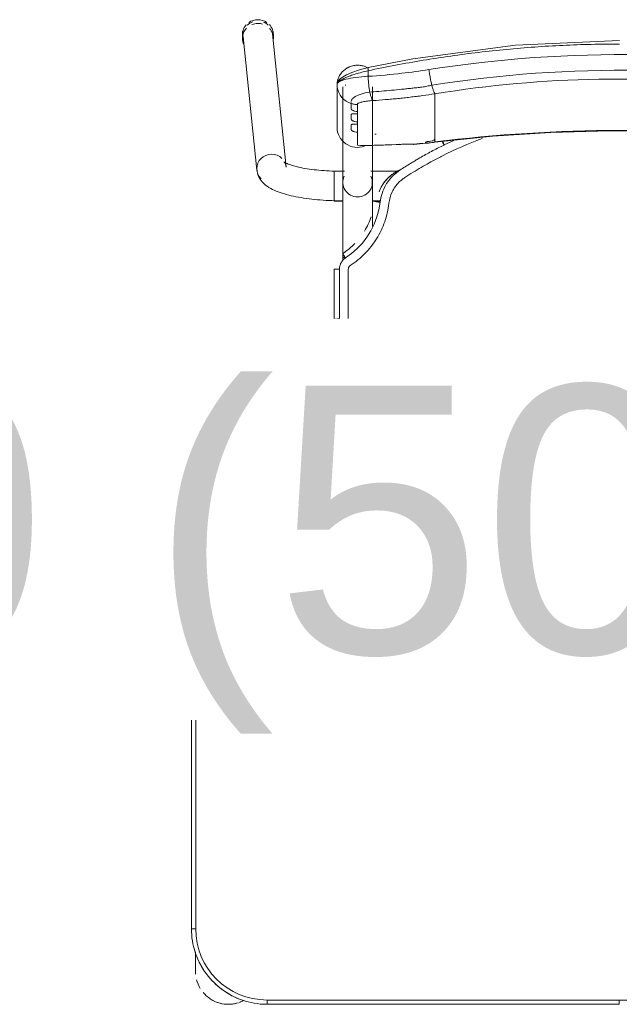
# Model space of a CAD drawing. Header units: metres. Extents: x 3 to 42.2, y -72.9 to -48.7.
# Tile 40 of 189: x 35.401 to 35.822, y -60.027 to -59.337. Entities that reach past the tile are written whole.
import ezdxf

# ---------------------------------------------------------------- set-up
doc = ezdxf.new("R2010")
doc.units = ezdxf.units.M
doc.layers.add('I-FURN', color=7, linetype='Continuous', lineweight=18)
doc.layers.add('M-HVAC-DUCT-IDEN', color=1, linetype='Continuous', lineweight=9, true_color=0xff0000)
doc.styles.add('Arial_1', font='arial.ttf', dxfattribs={"height": 0.1875})

# ---------------------------------------------------------------- blocks, each defined once
blk = doc.blocks.new('ConjuntoParaAlunoTamanho6 - CJA06_ConjuntoParaAlunoTamanho6-V54-1PAV')
at = {"layer": 'I-FURN', "color": 253, "true_color": 0xaaaaaa}
for p, q in [((-0.2643, 0.29456), (-0.2643, 0.29197)), ((-0.2638, 0.29312), (-0.25413, 0.19969)), ((-0.23354, 0.20182), (-0.24321, 0.29526)), ((-0.24254, 0.29197), (-0.24254, 0.29456)), ((-0.1979, 0.25969), (-0.1979, 0.22964)), ((-0.19734, 0.2558), (-0.19665, 0.25395)), ((-0.19385, 0.25812), (-0.19385, 0.19097)), ((-0.19207, 0.25896), (-0.19202, 0.25906)), ((-0.19202, 0.25906), (-0.19192, 0.25949)), ((-0.17315, 0.19097), (-0.17315, 0.25812)), ((-0.19665, 0.25395), (-0.1957, 0.25221)), ((-0.1957, 0.25221), (-0.19451, 0.25062)), ((-0.17493, 0.25435), (-0.17437, 0.25441)), ((-0.12923, 0.2438), (-0.12923, 0.25317)), ((-0.12923, 0.24214), (-0.12923, 0.2438)), ((-0.12923, 0.24214), (-0.12923, 0.23653)), ((-0.18366, 0.24073), (-0.18366, 0.23904)), ((-0.12923, 0.23653), (-0.12923, 0.23486)), ((-0.12923, 0.23486), (-0.12923, 0.22925)), ((-0.18366, 0.23345), (-0.18366, 0.23176)), ((-0.12923, 0.22925), (-0.12923, 0.22759)), ((-0.18366, 0.22617), (-0.18366, 0.21701)), ((-0.12923, 0.22759), (-0.12923, 0.22197)), ((-0.12923, 0.22197), (-0.12923, 0.22031)), ((-0.18366, 0.21701), (-0.1818, 0.21679)), ((-0.14414, 0.21757), (-0.12926, 0.21915)), ((-0.11598, 0.22048), (-0.1227, 0.21732)), ((-0.19271, 0.19894), (-0.2, 0.19894)), ((-0.2, 0.19844), (-0.2, 0.19411)), ((-0.2, 0.19393), (-0.2, 0.18575)), ((-0.19271, 0.19879), (-0.19385, 0.19879)), ((-0.19385, 0.19879), (-0.19385, 0.19845)), ((-0.19385, 0.19845), (-0.19385, 0.19764)), ((-0.19385, 0.19367), (-0.19385, 0.1916)), ((-0.15474, 0.19894), (-0.17429, 0.19894)), ((-0.15494, 0.19879), (-0.17429, 0.19879)), ((-0.19385, 0.18688), (-0.19385, 0.18582)), ((-0.2, 0.18573), (-0.2, 0.17922)), ((-0.19385, 0.18371), (-0.19385, 0.18582)), ((-0.19385, 0.17809), (-0.19385, 0.17951)), ((-0.2, 0.17916), (-0.2, 0.17794)), ((-0.2, 0.17794), (-0.19377, 0.17794)), ((-0.17323, 0.17794), (-0.1676, 0.17794)), ((-0.17268, 0.17809), (-0.16757, 0.17809)), ((-0.19385, 0.13857), (-0.19385, 0.13643)), ((-0.19983, 0.13021), (-0.19982, 0.0953)), ((-0.19982, 0.06488), (-0.19982, 0.0953)), ((-0.19982, 0.0953), (-0.19982, 0.09529)), ((-0.19623, 0.09556), (-0.19738, 0.09554)), ((0.247, 0.06497), (-0.247, 0.06497)), ((-0.247, 0.06497), (-0.247, 0.06197)), ((0.247, 0.06497), (-0.247, 0.06497)), ((-0.29713, 0.03797), (-0.29713, 0.02828)), ((-0.29713, 0.02878), (-0.29713, 0.03797)), ((-0.3, 0.01197), (-0.3, -0.33203)), ((-0.3, 0.01197), (-0.297, 0.01197)), ((-0.3, 0.01197), (-0.3, -0.33203)), ((-0.3, -0.33203), (-0.297, -0.33203)), ((-0.29713, -0.34835), (-0.29713, -0.35394)), ((-0.29713, -0.34868), (-0.29713, -0.36203)), ((-0.29713, -0.35705), (-0.29713, -0.36203)), ((-0.247, -0.38503), (-0.247, -0.38203)), ((-0.247, -0.38503), (-0.00005, -0.38503)), ((-0.247, -0.38503), (-0.00005, -0.38503)), ((-0.00005, -0.38203), (-0.00005, -0.38503))]:
    blk.add_line(p, q, dxfattribs=at)
at = {"layer": 'I-FURN', "color": 253, "true_color": 0xaaaaaa, "flags": 128}
for points in [[(0.0001, 0.2904), (-0.07267, 0.28721), (-0.14486, 0.2777), (-0.17603, 0.27161)], [(-0.17603, 0.27161), (-0.18218, 0.26997), (-0.18761, 0.26812), (-0.19131, 0.26652), (-0.19557, 0.2639), (-0.19708, 0.26226), (-0.19765, 0.26113), (-0.1979, 0.25971)], [(-0.17607, 0.26928), (-0.17607, 0.26831), (-0.17607, 0.26734), (-0.17607, 0.26637), (-0.17607, 0.2654)], [(-0.1979, 0.24468), (-0.1979, 0.2522), (-0.1979, 0.25971)], [(-0.1979, 0.25969), (-0.19776, 0.25773), (-0.19734, 0.2558)], [(-0.1979, 0.25969), (-0.1979, 0.25218), (-0.1979, 0.24467), (-0.1979, 0.23715), (-0.1979, 0.22964)], [(-0.19451, 0.25062), (-0.19311, 0.2492), (-0.19152, 0.24799)], [(-0.19152, 0.24799), (-0.18977, 0.24701), (-0.1879, 0.24628)], [(-0.1879, 0.24243), (-0.1879, 0.24339), (-0.1879, 0.24435), (-0.1879, 0.24532), (-0.1879, 0.24628)], [(-0.18366, 0.24561), (-0.18366, 0.24439), (-0.18366, 0.24317), (-0.18366, 0.24195), (-0.18366, 0.24073)], [(-0.1879, 0.23515), (-0.1879, 0.23603), (-0.1879, 0.23692), (-0.1879, 0.2378), (-0.1879, 0.23868)], [(-0.18366, 0.23904), (-0.18366, 0.23764), (-0.18366, 0.23624), (-0.18366, 0.23485), (-0.18366, 0.23345)], [(-0.1879, 0.22787), (-0.1879, 0.22876), (-0.1879, 0.22964), (-0.1879, 0.23052), (-0.1879, 0.23141)], [(-0.18366, 0.23176), (-0.18366, 0.23036), (-0.18366, 0.22897), (-0.18366, 0.22757), (-0.18366, 0.22617)], [(-0.12926, 0.21915), (-0.08865, 0.22342), (-0.0479, 0.2261), (-0.00707, 0.22717), (0.03376, 0.22666), (0.07455, 0.22454), (0.11521, 0.22083), (0.12946, 0.21915)], [(-0.18111, 0.21677), (-0.16533, 0.21701), (-0.15331, 0.21761)], [(-0.1359, 0.2187), (-0.1359, 0.21878), (-0.1359, 0.21886), (-0.1359, 0.21893), (-0.1359, 0.21901)], [(-0.12923, 0.22031), (-0.12923, 0.22007), (-0.12923, 0.21984), (-0.12923, 0.21961), (-0.12923, 0.21937)], [(-0.23354, 0.20182), (-0.23373, 0.20287), (-0.23403, 0.20376), (-0.23437, 0.20445), (-0.23469, 0.20492), (-0.23492, 0.20521), (-0.23505, 0.20534), (-0.23507, 0.20536)], [(-0.23507, 0.20536), (-0.23501, 0.20531), (-0.23482, 0.20518), (-0.23451, 0.20499), (-0.23408, 0.20476), (-0.23355, 0.20449), (-0.23291, 0.2042), (-0.23217, 0.20389), (-0.23133, 0.20358), (-0.23041, 0.20326), (-0.22941, 0.20294), (-0.22832, 0.20262), (-0.22717, 0.2023), (-0.22594, 0.20199), (-0.22464, 0.20169), (-0.22328, 0.2014), (-0.22186, 0.20112), (-0.22039, 0.20086), (-0.21886, 0.2006), (-0.21729, 0.20036), (-0.21567, 0.20014), (-0.214, 0.19993), (-0.2123, 0.19973), (-0.21057, 0.19956), (-0.2088, 0.1994), (-0.207, 0.19926), (-0.20518, 0.19913), (-0.20334, 0.19903), (-0.20148, 0.19894), (-0.19961, 0.19888), (-0.19772, 0.19883), (-0.19583, 0.1988), (-0.19394, 0.19879), (-0.19385, 0.19879)], [(-0.25413, 0.19969), (-0.25375, 0.19762), (-0.25311, 0.19572), (-0.25226, 0.19403), (-0.25129, 0.19256), (-0.25023, 0.19128), (-0.24913, 0.19017), (-0.24799, 0.18919), (-0.24683, 0.18832), (-0.24563, 0.18753), (-0.24441, 0.18681), (-0.24316, 0.18615), (-0.24188, 0.18553), (-0.24055, 0.18496), (-0.23919, 0.18441), (-0.23778, 0.1839), (-0.23633, 0.18341), (-0.23483, 0.18295), (-0.2333, 0.18251), (-0.23171, 0.1821), (-0.23008, 0.1817), (-0.22841, 0.18133), (-0.2267, 0.18098), (-0.22495, 0.18064), (-0.22315, 0.18033), (-0.22132, 0.18004), (-0.21946, 0.17976), (-0.21756, 0.17951), (-0.21562, 0.17928), (-0.21366, 0.17906), (-0.21168, 0.17887), (-0.20967, 0.1787), (-0.20763, 0.17855), (-0.20558, 0.17842), (-0.20352, 0.17831), (-0.20144, 0.17823), (-0.19935, 0.17816), (-0.19725, 0.17811), (-0.19515, 0.17809), (-0.19385, 0.17809)], [(-0.19385, 0.13857), (-0.19385, 0.14057), (-0.19385, 0.14257), (-0.19385, 0.14457), (-0.19385, 0.14656), (-0.19385, 0.14855), (-0.19385, 0.15053), (-0.19385, 0.15249), (-0.19385, 0.15444), (-0.19385, 0.15637), (-0.19385, 0.15827), (-0.19385, 0.16015), (-0.19385, 0.162), (-0.19385, 0.16382), (-0.19385, 0.1656), (-0.19385, 0.16735), (-0.19385, 0.16905), (-0.19385, 0.17071), (-0.19385, 0.17233), (-0.19385, 0.1739), (-0.19385, 0.17541), (-0.19385, 0.17687), (-0.19385, 0.17828), (-0.19385, 0.17963), (-0.19385, 0.18092), (-0.19385, 0.18215), (-0.19385, 0.18331), (-0.19385, 0.18441), (-0.19385, 0.18544), (-0.19385, 0.1864), (-0.19385, 0.18729), (-0.19385, 0.1881), (-0.19385, 0.18885), (-0.19385, 0.18951), (-0.19385, 0.19011), (-0.19385, 0.19062), (-0.19385, 0.19097)], [(-0.17315, 0.19097), (-0.17315, 0.19051), (-0.17315, 0.18998), (-0.17315, 0.18937), (-0.17315, 0.18869), (-0.17315, 0.18793), (-0.17315, 0.1871), (-0.17315, 0.18619), (-0.17315, 0.18522), (-0.17315, 0.18417), (-0.17315, 0.18306), (-0.17315, 0.18188), (-0.17315, 0.18064), (-0.17315, 0.17934), (-0.17315, 0.17798), (-0.17315, 0.17656), (-0.17315, 0.17508), (-0.17315, 0.17355), (-0.17315, 0.17198), (-0.17315, 0.17035), (-0.17315, 0.16868), (-0.17315, 0.16696), (-0.17315, 0.16521), (-0.17315, 0.16342), (-0.17315, 0.16159), (-0.17315, 0.16022)], [(-0.16841, 0.18438), (-0.16841, 0.18437), (-0.16841, 0.18435), (-0.16841, 0.18434), (-0.16841, 0.18432)], [(-0.16774, 0.17706), (-0.16861, 0.17188), (-0.16997, 0.16679), (-0.17181, 0.16185), (-0.17415, 0.15713), (-0.17693, 0.15265), (-0.18013, 0.14846), (-0.18374, 0.14461), (-0.18771, 0.14113), (-0.19199, 0.13805)], [(-0.19623, 0.13025), (-0.19623, 0.12331), (-0.19623, 0.11637), (-0.19623, 0.10942), (-0.19623, 0.10249), (-0.19623, 0.09556)], [(-0.19738, 0.09554), (-0.19841, 0.0955), (-0.1992, 0.09544), (-0.19969, 0.09537), (-0.19982, 0.0953)], [(-0.247, 0.06497), (-0.24912, 0.06492), (-0.25124, 0.0648), (-0.25334, 0.06459), (-0.25544, 0.06429), (-0.25753, 0.06391), (-0.2596, 0.06345), (-0.26165, 0.0629), (-0.26367, 0.06228), (-0.26567, 0.06157), (-0.26764, 0.06078), (-0.26957, 0.05992), (-0.27147, 0.05898), (-0.27333, 0.05796), (-0.27515, 0.05687), (-0.27693, 0.05571), (-0.27865, 0.05448), (-0.28033, 0.05318), (-0.28195, 0.05181), (-0.28351, 0.05038), (-0.28502, 0.04889), (-0.28647, 0.04734), (-0.28785, 0.04574), (-0.28917, 0.04407), (-0.29042, 0.04236), (-0.2916, 0.0406), (-0.29271, 0.0388), (-0.29374, 0.03695), (-0.29471, 0.03506), (-0.29559, 0.03313), (-0.2964, 0.03117), (-0.29713, 0.02918), (-0.29777, 0.02716), (-0.29834, 0.02512), (-0.29883, 0.02306), (-0.29923, 0.02097), (-0.29955, 0.01888), (-0.29978, 0.01677), (-0.29993, 0.01466), (-0.3, 0.01254), (-0.3, 0.01197)], [(0.247, 0.06197), (0.1235, 0.06197), (0, 0.06197), (-0.1235, 0.06197), (-0.247, 0.06197)], [(-0.247, 0.06197), (-0.1235, 0.06197), (0, 0.06197), (0.1235, 0.06197), (0.247, 0.06197)], [(-0.29713, 0.03797), (-0.29713, 0.03796), (-0.29713, 0.03792), (-0.29713, 0.03785), (-0.29713, 0.03775), (-0.29713, 0.03763), (-0.29713, 0.03748), (-0.29713, 0.03731), (-0.29713, 0.03711), (-0.29713, 0.03688), (-0.29713, 0.03663), (-0.29713, 0.03635), (-0.29713, 0.03605), (-0.29713, 0.03572), (-0.29713, 0.03537), (-0.29713, 0.035), (-0.29713, 0.03461), (-0.29713, 0.03419), (-0.29713, 0.03375), (-0.29713, 0.03329), (-0.29713, 0.03282), (-0.29713, 0.03232), (-0.29713, 0.0318), (-0.29713, 0.03127), (-0.29713, 0.03072), (-0.29713, 0.03016), (-0.29713, 0.02958), (-0.29713, 0.02898)], [(-0.297, 0.01197), (-0.297, -0.07403), (-0.297, -0.16003), (-0.297, -0.24603), (-0.297, -0.33203)], [(-0.297, -0.33203), (-0.297, -0.24603), (-0.297, -0.16003), (-0.297, -0.07403), (-0.297, 0.01197)], [(-0.3, -0.33203), (-0.29996, -0.33415), (-0.29983, -0.33627), (-0.29962, -0.33838), (-0.29932, -0.34048), (-0.29894, -0.34256), (-0.29848, -0.34463), (-0.29794, -0.34668), (-0.29731, -0.34871), (-0.2966, -0.3507), (-0.29582, -0.35267), (-0.29495, -0.35461), (-0.29401, -0.35651), (-0.29299, -0.35837), (-0.2919, -0.36019), (-0.29074, -0.36196), (-0.28951, -0.36368), (-0.28821, -0.36536), (-0.28685, -0.36698), (-0.28542, -0.36855), (-0.28393, -0.37005), (-0.28238, -0.3715), (-0.28077, -0.37288), (-0.27911, -0.3742), (-0.2774, -0.37545), (-0.27564, -0.37663), (-0.27383, -0.37774), (-0.27198, -0.37878), (-0.27009, -0.37974), (-0.26816, -0.38062), (-0.2662, -0.38143), (-0.26421, -0.38216), (-0.2622, -0.38281), (-0.26015, -0.38338), (-0.25809, -0.38386), (-0.25601, -0.38426), (-0.25391, -0.38458), (-0.25181, -0.38482), (-0.24969, -0.38497), (-0.24757, -0.38503), (-0.247, -0.38503)], [(-0.29713, -0.34907), (-0.29713, -0.34973), (-0.29713, -0.35038), (-0.29713, -0.35102), (-0.29713, -0.35165), (-0.29713, -0.35227), (-0.29713, -0.35288), (-0.29713, -0.35348), (-0.29713, -0.35406), (-0.29713, -0.35463), (-0.29713, -0.35518), (-0.29713, -0.35572), (-0.29713, -0.35624), (-0.29713, -0.35674), (-0.29713, -0.35722), (-0.29713, -0.35769), (-0.29713, -0.35813), (-0.29713, -0.35855), (-0.29713, -0.35895), (-0.29713, -0.35933), (-0.29713, -0.35969), (-0.29713, -0.36002), (-0.29713, -0.36033), (-0.29713, -0.36061), (-0.29713, -0.36087), (-0.29713, -0.36111), (-0.29713, -0.36131), (-0.29713, -0.3615), (-0.29713, -0.36165), (-0.29713, -0.36178), (-0.29713, -0.36188), (-0.29713, -0.36196), (-0.29713, -0.36201), (-0.29713, -0.36203)], [(-0.247, -0.38203), (-0.1235, -0.38203), (0, -0.38203), (0.1235, -0.38203), (0.247, -0.38203)], [(-0.00005, -0.38203), (-0.06179, -0.38203), (-0.12353, -0.38203), (-0.18526, -0.38203), (-0.247, -0.38203)]]:
    blk.add_lwpolyline(points, dxfattribs=at)
at = {"layer": 'I-FURN', "color": 253, "true_color": 0xaaaaaa}
for centre, radius, start, end in [((-0.247, 0.01197), 0.05, 90, 180), ((-0.247, 0.01197), 0.05, 90, 180), ((-0.27413, 0.03797), 0.023, 109.92744, 140.02309), ((-0.27413, 0.03797), 0.023, 76.78758, 108), ((-0.27413, 0.03797), 0.023, 76.40434, 104.46692), ((-0.247, 0.01197), 0.053, 112.5, 122.69993), ((-0.27413, 0.03797), 0.023, 149.97621, 164.34498), ((-0.247, 0.01197), 0.053, 127.1607, 143.14964), ((-0.27413, 0.03797), 0.023, 176.5669, 180), ((-0.247, 0.01197), 0.053, 147.99082, 157.5), ((-0.247, -0.33203), 0.05, 180, 270), ((-0.247, -0.33203), 0.05, 180, 270), ((-0.247, -0.33203), 0.053, 202.5, 212.69993), ((-0.27413, -0.36203), 0.023, 180, 184.41224), ((-0.247, -0.33203), 0.053, 217.1607, 233.14964), ((-0.27413, -0.36203), 0.023, 194.46313, 211.29748), ((-0.27413, -0.36203), 0.023, 220.15845, 250.98921), ((-0.247, -0.33203), 0.053, 237.30007, 247.5), ((-0.27413, -0.36203), 0.023, 241.29896, 288), ((-0.27413, -0.36203), 0.023, 255.53308, 284.46692), ((-0.27413, -0.36203), 0.023, 289.64716, 297.85925)]:
    blk.add_arc(centre, radius, start, end, dxfattribs=at)
for centre, major_axis, ratio, start_param, end_param in [((-0.25342, 0.29456), (0.01088, 0), 0.965926, 1.570796, 2.185058), ((-0.25342, 0.29456), (0.01088, 0), 0.965926, 0.959427, 1.570796), ((-0.25342, 0.29197), (0.01088, 0), 0.965926, 2.404268, 3.526261), ((-0.25342, 0.29456), (0.01088, 0), 0.965926, 2.438822, 3.243525), ((-0.25351, 0.29419), (0.01029, 0.00107), 0.967158, 1.815725, 2.256389), ((-0.25342, 0.29197), (0.01088, 0), 0.965926, 1.570796, 1.965237), ((-0.25342, 0.29197), (0.01088, 0), 0.965926, 1.257624, 1.559899), ((-0.25351, 0.29419), (0.01029, 0.00107), 0.967158, 0.685592, 1.060105), ((-0.25342, 0.29456), (0.01088, 0), 0.965926, 6.170166, 7.020457), ((-0.25342, 0.29197), (0.01088, 0), 0.965926, 6.182855, 7.015454), ((-0.25351, 0.29419), (0.01029, 0.00107), 0.967158, 6.18338, 6.464028), ((-0.25351, 0.29419), (0.01029, 0.00107), 0.967158, 2.780211, 3.141593), ((-0.1835, 0.22964), (-0.0144, 0), 0.978148, 0, 1.909658), ((0.0001, -0.77159), (1.0211, 0), 0.978148, 1.443771, 1.697822), ((0.0001, -0.77117), (1.0209, 0), 0.978148, 1.443771, 1.697822), ((-0.17927, 0.60128), (0.385, 0), 0.978148, 4.732926, 4.735013), ((-0.1305, 0.22908), (-0.00124, 0.00992), 0.026339, 2.463316, 2.789234), ((-0.17927, 0.60336), (0.395, 0), 0.978148, 4.701279, 4.780293), ((-0.14501, 0.22754), (-0.00087, 0.00996), 0.018501, 2.957526, 3.350225), ((-0.17927, 0.60263), (0.395, 0), 0.978148, 4.801491, 4.822541), ((-0.17927, 0.60356), (0.395, 0), 0.978148, 4.828782, 4.839414), ((-0.17927, 0.60221), (0.3948, 0), 0.978148, 4.828842, 4.839414), ((-0.24383, 0.20075), (0.01029, 0.00107), 0.967158, 1.470991, 3.041787), ((-0.24383, 0.20075), (0.01029, 0.00107), 0.967158, 0.685592, 1.470991), ((-0.24383, 0.20075), (0.01029, 0.00107), 0.967158, 3.041787, 3.827185), ((-0.1835, 0.19097), (0.01035, 0), 0.978148, 2.686587, 4.712389), ((-0.1835, 0.19097), (0.01035, 0), 0.978148, 4.712389, 6.738191), ((-0.1835, 0.13857), (0.01035, 0), 0.069756, 2.648425, 3.665191)]:
    blk.add_ellipse(centre, major_axis=major_axis, ratio=ratio, start_param=start_param, end_param=end_param, dxfattribs=at)
for points in [[(-0.07901, 0.28427), (-0.08557, 0.28365), (-0.09211, 0.28295), (-0.09864, 0.28217)], [(-0.05929, 0.28591), (-0.06588, 0.28544), (-0.07245, 0.28489), (-0.07901, 0.28427)], [(-0.03953, 0.28708), (-0.04612, 0.28677), (-0.05271, 0.28638), (-0.05929, 0.28591)], [(-0.01972, 0.28779), (-0.02633, 0.28763), (-0.03293, 0.2874), (-0.03953, 0.28708)], [(0.0001, 0.28802), (-0.00651, 0.28802), (-0.01312, 0.28795), (-0.01972, 0.28779)], [(-0.13762, 0.27661), (-0.14407, 0.27553), (-0.15051, 0.27438), (-0.15692, 0.27316)], [(-0.11819, 0.27961), (-0.12468, 0.27869), (-0.13116, 0.27768), (-0.13762, 0.27661)], [(-0.09864, 0.28217), (-0.10517, 0.28139), (-0.11169, 0.28054), (-0.11819, 0.27961)], [(-0.15692, 0.27316), (-0.16332, 0.27194), (-0.16971, 0.27065), (-0.17607, 0.26928)], [(-0.13346, 0.2701), (-0.13339, 0.26956), (-0.13324, 0.26848), (-0.133, 0.26684), (-0.13272, 0.2652), (-0.13242, 0.26359), (-0.13211, 0.26203), (-0.13178, 0.26053), (-0.13155, 0.25959), (-0.13144, 0.25914)], [(-0.17607, 0.2654), (-0.17914, 0.26523), (-0.18504, 0.2647), (-0.19219, 0.26337), (-0.19682, 0.26165), (-0.1979, 0.26035), (-0.1979, 0.25969)], [(-0.17609, 0.26577), (-0.1767, 0.26561), (-0.17731, 0.26545), (-0.17791, 0.26528)], [(-0.17607, 0.2654), (-0.17606, 0.26498), (-0.17604, 0.26413), (-0.17598, 0.26285), (-0.1759, 0.26156), (-0.17579, 0.26028), (-0.17566, 0.25902), (-0.17551, 0.25778), (-0.17533, 0.25659), (-0.17514, 0.25544), (-0.175, 0.25471), (-0.17493, 0.25435)], [(-0.12923, 0.25317), (-0.12932, 0.25327), (-0.1295, 0.25353), (-0.1298, 0.25409), (-0.13011, 0.25481), (-0.13044, 0.25568), (-0.13077, 0.2567), (-0.1311, 0.25786), (-0.13133, 0.2587), (-0.13144, 0.25914)], [(-0.17493, 0.25435), (-0.17484, 0.25392), (-0.17465, 0.25308), (-0.17435, 0.25195), (-0.17403, 0.25093), (-0.17369, 0.25006), (-0.17335, 0.24934), (-0.173, 0.24877), (-0.17277, 0.2485), (-0.17265, 0.2484)], [(-0.16398, 0.24902), (-0.16687, 0.24878), (-0.16977, 0.24858), (-0.17265, 0.2484)], [(-0.15964, 0.24939), (-0.16109, 0.24926), (-0.16254, 0.24913), (-0.16398, 0.24902)], [(-0.1553, 0.2498), (-0.15675, 0.24966), (-0.15819, 0.24952), (-0.15964, 0.24939)], [(-0.15095, 0.25026), (-0.1524, 0.2501), (-0.15385, 0.24995), (-0.1553, 0.2498)], [(-0.14661, 0.25076), (-0.14806, 0.25058), (-0.14951, 0.25042), (-0.15095, 0.25026)], [(-0.14226, 0.2513), (-0.14371, 0.25111), (-0.14516, 0.25093), (-0.14661, 0.25076)], [(-0.1879, 0.24628), (-0.18756, 0.24617), (-0.18687, 0.24599), (-0.18581, 0.24578), (-0.18474, 0.24565), (-0.18402, 0.24561), (-0.18366, 0.24561)], [(-0.09625, 0.22184), (-0.10584, 0.21825), (-0.1152, 0.21414), (-0.12434, 0.2095)], [(-0.15397, 0.21772), (-0.15349, 0.21752), (-0.153, 0.21758), (-0.15247, 0.21788)], [(-0.15247, 0.21788), (-0.15113, 0.21782), (-0.1484, 0.21775), (-0.14556, 0.21776), (-0.14412, 0.21779)], [(-0.12436, 0.21651), (-0.12717, 0.21512), (-0.13276, 0.21224), (-0.13826, 0.20916), (-0.14098, 0.20758)], [(-0.1359, 0.21901), (-0.1359, 0.21905), (-0.13586, 0.21912), (-0.13573, 0.21923), (-0.13549, 0.21935), (-0.13518, 0.21946), (-0.13479, 0.21957), (-0.13436, 0.21967), (-0.1339, 0.21974), (-0.13357, 0.21979), (-0.1334, 0.21981)], [(-0.13585, 0.2186), (-0.13587, 0.21862), (-0.13589, 0.21865), (-0.1359, 0.21868), (-0.1359, 0.2187)], [(-0.1227, 0.21732), (-0.12297, 0.21719), (-0.12353, 0.21692), (-0.12408, 0.21665), (-0.12436, 0.21651)], [(-0.12335, 0.21813), (-0.12356, 0.21856), (-0.12377, 0.21898), (-0.12395, 0.21936)], [(-0.12289, 0.21723), (-0.12304, 0.21753), (-0.12319, 0.21783), (-0.12334, 0.21813)], [(-0.12798, 0.20762), (-0.13157, 0.20574), (-0.13889, 0.20168), (-0.14651, 0.19698), (-0.1504, 0.19445)], [(-0.14098, 0.20758), (-0.14188, 0.20704), (-0.14368, 0.20597), (-0.14546, 0.20487), (-0.14635, 0.20432)], [(-0.12434, 0.2095), (-0.12494, 0.2092), (-0.12615, 0.20858), (-0.12737, 0.20794), (-0.12798, 0.20762)], [(-0.14638, 0.20431), (-0.14762, 0.20355), (-0.1501, 0.202), (-0.15256, 0.20043), (-0.15378, 0.19963)], [(-0.16501, 0.19076), (-0.16447, 0.19151), (-0.16331, 0.19295), (-0.16135, 0.19493), (-0.15919, 0.19669), (-0.15764, 0.19771), (-0.15683, 0.19818)], [(-0.15378, 0.19963), (-0.1555, 0.19851), (-0.15869, 0.19594), (-0.16134, 0.1928), (-0.1625, 0.1911)], [(-0.1568, 0.1982), (-0.15576, 0.1988), (-0.15475, 0.1993), (-0.15376, 0.19971)], [(-0.1504, 0.19445), (-0.15113, 0.19396), (-0.15256, 0.19293), (-0.15386, 0.19174), (-0.15448, 0.19112)], [(-0.16371, 0.18924), (-0.16479, 0.18738), (-0.16656, 0.18343), (-0.1675, 0.1792), (-0.16774, 0.17706)], [(-0.1625, 0.1911), (-0.16271, 0.1908), (-0.16313, 0.19018), (-0.16352, 0.18955), (-0.16371, 0.18924)], [(-0.15448, 0.19112), (-0.15645, 0.18912), (-0.15969, 0.18452), (-0.16124, 0.17915), (-0.16156, 0.17636)], [(-0.16774, 0.17706), (-0.16823, 0.17712), (-0.16921, 0.17725), (-0.17046, 0.17746), (-0.17128, 0.17766), (-0.17147, 0.17776), (-0.17146, 0.1778)], [(-0.17391, 0.16699), (-0.17512, 0.16348), (-0.17671, 0.16011), (-0.17864, 0.15696)], [(-0.1854, 0.14823), (-0.18797, 0.14558), (-0.19084, 0.14321), (-0.19391, 0.14119)], [(-0.19199, 0.13805), (-0.19265, 0.13762), (-0.19383, 0.13663), (-0.19519, 0.13473), (-0.19604, 0.13255), (-0.19622, 0.13104), (-0.19623, 0.13025)], [(-0.19391, 0.14119), (-0.19393, 0.14119), (-0.19385, 0.14103), (-0.19344, 0.14033), (-0.19278, 0.13928), (-0.19225, 0.13846), (-0.19199, 0.13805)], [(-0.18863, 0.13277), (-0.18884, 0.13263), (-0.18922, 0.13231), (-0.18966, 0.1317), (-0.18994, 0.13099), (-0.19, 0.1305), (-0.19, 0.13025)], [(-0.19623, 0.13025), (-0.19672, 0.13025), (-0.1977, 0.13025), (-0.19891, 0.13024), (-0.19969, 0.13022), (-0.19984, 0.13021), (-0.19982, 0.1302)], [(-0.19982, 0.12147), (-0.19982, 0.12438), (-0.19982, 0.12729), (-0.19982, 0.1302)], [(-0.19982, 0.1302), (-0.19982, 0.12438), (-0.19982, 0.11273), (-0.19982, 0.1011), (-0.19982, 0.09529)], [(-0.19982, 0.09528), (-0.19982, 0.10083), (-0.19982, 0.10638), (-0.19982, 0.11194)], [(-0.19982, 0.09529), (-0.19982, 0.08515), (-0.19982, 0.07502), (-0.19982, 0.06488)], [(-0.19982, 0.06488), (-0.19982, 0.06837), (-0.19982, 0.07185), (-0.19982, 0.07534)]]:
    blk.add_open_spline(points, degree=3, dxfattribs=at)
for points, knots in [([(-0.13346, 0.2701), (-0.0847, 0.2778), (0.00519, 0.28415), (0.09466, 0.27626), (0.13366, 0.2701)], [-1, -1, -1, -1, -0.444444, 0, 0, 0, 0]), ([(-0.1979, 0.25971), (-0.1979, 0.26019), (-0.19783, 0.26127), (-0.19747, 0.26287), (-0.19695, 0.2643), (-0.19642, 0.26543), (-0.19585, 0.26637), (-0.19534, 0.26711), (-0.19492, 0.26766), (-0.19447, 0.26819), (-0.19382, 0.2689), (-0.19291, 0.26975), (-0.1919, 0.27053), (-0.19105, 0.27107), (-0.1904, 0.27144), (-0.18973, 0.27177), (-0.18883, 0.27217), (-0.18719, 0.27275), (-0.18474, 0.2732), (-0.18174, 0.27315), (-0.17906, 0.27255), (-0.17745, 0.27187), (-0.17679, 0.27153)], [0, 0, 0, 0, 0.0625, 0.125, 0.15625, 0.1875, 0.21875, 0.234375, 0.25, 0.265625, 0.28125, 0.3125, 0.34375, 0.359375, 0.375, 0.390625, 0.40625, 0.4375, 0.5, 0.5625, 0.625, 0.6721865, 0.6721865, 0.6721865, 0.6721865]), ([(-0.1979, 0.25971), (-0.1979, 0.26034), (-0.19688, 0.26187), (-0.19282, 0.26411), (-0.18865, 0.26578), (-0.18491, 0.26704), (-0.18064, 0.26823), (-0.1776, 0.26895), (-0.17607, 0.26928)], [0, 0, 0, 0, 0.25, 0.5, 0.625, 0.75, 0.875, 1, 1, 1, 1]), ([(-0.1761, 0.27156), (-0.17616, 0.27149), (-0.17627, 0.27106), (-0.17619, 0.27003), (-0.17607, 0.26928)], [0.625, 0.625, 0.625, 0.625, 0.75, 1, 1, 1, 1]), ([(-0.17607, 0.2654), (-0.1682, 0.2659), (-0.154, 0.26716), (-0.13977, 0.2691), (-0.13346, 0.2701)], [-1, -1, -1, -1, -0.444444, 0, 0, 0, 0]), ([(-0.13144, 0.25914), (-0.08343, 0.26683), (0.00512, 0.27318), (0.09323, 0.26529), (0.13164, 0.25914)], [-1, -1, -1, -1, -0.444444, 0, 0, 0, 0]), ([(-0.19421, 0.2626), (-0.1945, 0.26266), (-0.19502, 0.2627), (-0.19554, 0.2626), (-0.19576, 0.26254)], [0.5473049, 0.5473049, 0.5473049, 0.5473049, 0.625, 0.6812684, 0.6812684, 0.6812684, 0.6812684]), ([(0.12943, 0.25317), (0.08224, 0.26075), (-0.00484, 0.26702), (-0.09148, 0.25924), (-0.12923, 0.25317)], [-1, -1, -1, -1, -0.444444, 0, 0, 0, 0]), ([(-0.1965, 0.2622), (-0.19671, 0.26207), (-0.1971, 0.26176), (-0.19769, 0.26096), (-0.1979, 0.26021), (-0.1979, 0.25971)], [0.75, 0.75, 0.75, 0.75, 0.8125, 0.875, 1, 1, 1, 1]), ([(-0.17381, 0.25447), (-0.17147, 0.25462), (-0.16677, 0.25497), (-0.1597, 0.25557), (-0.1538, 0.25614), (-0.14908, 0.25663), (-0.14554, 0.25703), (-0.14198, 0.25739), (-0.13843, 0.25782), (-0.13492, 0.25842), (-0.13259, 0.25889), (-0.13144, 0.25914)], [0, 0, 0, 0, 0.166667, 0.333333, 0.5, 0.583333, 0.666667, 0.75, 0.833333, 0.916667, 1, 1, 1, 1]), ([(-0.1879, 0.24778), (-0.18791, 0.24829), (-0.1875, 0.24933), (-0.18588, 0.25077), (-0.184, 0.25182), (-0.1824, 0.2525), (-0.17978, 0.25344), (-0.17715, 0.25404), (-0.17493, 0.25435)], [0, 0, 0, 0, 0.2, 0.4, 0.55, 0.625, 0.7, 1, 1, 1, 1]), ([(-0.12923, 0.25317), (-0.13213, 0.25271), (-0.13647, 0.25207), (-0.14082, 0.25148), (-0.14226, 0.2513)], [-1, -1, -1, -1, -0.8, -0.7, -0.7, -0.7, -0.7]), ([(-0.1879, 0.24628), (-0.1879, 0.24644), (-0.1879, 0.2467), (-0.1879, 0.247), (-0.1879, 0.2471)], [0, 0, 0, 0, 0.4, 0.6, 0.6, 0.6, 0.6]), ([(-0.18366, 0.24073), (-0.18428, 0.24075), (-0.18512, 0.24088), (-0.18609, 0.24117), (-0.18671, 0.24142), (-0.18723, 0.2417), (-0.18762, 0.24198), (-0.18784, 0.24222), (-0.1879, 0.24236), (-0.1879, 0.24243)], [0, 0, 0, 0, 0.25, 0.375, 0.5, 0.625, 0.75, 0.875, 1, 1, 1, 1]), ([(-0.17265, 0.2484), (-0.17333, 0.24836), (-0.17532, 0.24821), (-0.17777, 0.24791), (-0.17985, 0.24753), (-0.18163, 0.2471), (-0.18322, 0.24646), (-0.18366, 0.2459), (-0.18366, 0.24561)], [-1, -1, -1, -1, -0.888889, -0.666667, -0.555556, -0.444444, -0.222222, 0, 0, 0, 0]), ([(-0.1879, 0.23868), (-0.1879, 0.23875), (-0.18784, 0.23885), (-0.18762, 0.23896), (-0.18723, 0.23902), (-0.18671, 0.23904), (-0.18609, 0.23904), (-0.18512, 0.23903), (-0.18428, 0.23902), (-0.18366, 0.23904)], [0, 0, 0, 0, 0.125, 0.25, 0.375, 0.5, 0.625, 0.75, 1, 1, 1, 1]), ([(-0.18366, 0.23345), (-0.18428, 0.23348), (-0.18512, 0.2336), (-0.18609, 0.23389), (-0.18671, 0.23414), (-0.18723, 0.23442), (-0.18762, 0.2347), (-0.18784, 0.23494), (-0.1879, 0.23508), (-0.1879, 0.23515)], [0, 0, 0, 0, 0.25, 0.375, 0.5, 0.625, 0.75, 0.875, 1, 1, 1, 1]), ([(-0.1879, 0.23141), (-0.1879, 0.23147), (-0.18784, 0.23158), (-0.18762, 0.23168), (-0.18723, 0.23174), (-0.18671, 0.23176), (-0.18609, 0.23176), (-0.18512, 0.23175), (-0.18428, 0.23175), (-0.18366, 0.23176)], [0, 0, 0, 0, 0.125, 0.25, 0.375, 0.5, 0.625, 0.75, 1, 1, 1, 1]), ([(-0.18366, 0.22617), (-0.18428, 0.2262), (-0.18512, 0.22633), (-0.18609, 0.22661), (-0.18671, 0.22687), (-0.18723, 0.22714), (-0.18762, 0.22742), (-0.18784, 0.22767), (-0.1879, 0.22781), (-0.1879, 0.22787)], [0, 0, 0, 0, 0.25, 0.375, 0.5, 0.625, 0.75, 0.875, 1, 1, 1, 1]), ([(-0.1334, 0.21866), (-0.1337, 0.21862), (-0.13425, 0.21856), (-0.13488, 0.2185), (-0.13529, 0.21849), (-0.13555, 0.2185), (-0.13573, 0.21853), (-0.13582, 0.21857), (-0.13585, 0.2186)], [0, 0, 0, 0, 0.25, 0.5, 0.625, 0.75, 0.875, 1, 1, 1, 1]), ([(-0.12388, 0.21967), (-0.12372, 0.21936), (-0.12333, 0.2186), (-0.12291, 0.21776), (-0.1227, 0.21732)], [0.5302375, 0.5302375, 0.5302375, 0.5302375, 0.75, 1, 1, 1, 1]), ([(-0.15863, 0.1971), (-0.16081, 0.19558), (-0.16383, 0.19273), (-0.16686, 0.18807), (-0.16796, 0.18563), (-0.16841, 0.18438)], [0, 0, 0, 0, 0.5, 0.75, 1, 1, 1, 1]), ([(-0.1535, 0.1999), (-0.15406, 0.19967), (-0.15585, 0.19886), (-0.15753, 0.19787), (-0.15863, 0.1971)], [0.6367527, 0.6367527, 0.6367527, 0.6367527, 0.75, 1, 1, 1, 1]), ([(-0.16841, 0.18432), (-0.16799, 0.18547), (-0.16725, 0.18714), (-0.16604, 0.18925), (-0.16537, 0.19026), (-0.16501, 0.19076)], [0, 0, 0, 0, 0.5, 0.75, 1, 1, 1, 1]), ([(-0.16156, 0.17636), (-0.16208, 0.17191), (-0.16353, 0.16549), (-0.16692, 0.15729), (-0.1701, 0.15145), (-0.17391, 0.14602), (-0.17976, 0.13936), (-0.18487, 0.13521), (-0.18863, 0.13277)], [0, 0, 0, 0, 0.25, 0.375, 0.5, 0.625, 0.75, 1, 1, 1, 1]), ([(-0.19, 0.13025), (-0.19, 0.12863), (-0.19, 0.12547), (-0.19, 0.12092), (-0.19, 0.1173), (-0.19, 0.1145), (-0.19, 0.11243), (-0.19, 0.11052), (-0.19, 0.10828), (-0.19, 0.10624), (-0.19, 0.10408), (-0.19, 0.10228), (-0.19, 0.10023), (-0.19, 0.09774), (-0.19, 0.09515), (-0.19, 0.09189), (-0.19, 0.08842), (-0.19, 0.08419), (-0.19, 0.08049), (-0.19, 0.07684), (-0.19, 0.07351), (-0.19, 0.07081), (-0.19, 0.0683), (-0.19, 0.06666), (-0.19, 0.06612)], [0, 0, 0, 0, 0.03125, 0.0625, 0.09375, 0.109375, 0.125, 0.140625, 0.15625, 0.1875, 0.203125, 0.21875, 0.234375, 0.25, 0.265625, 0.28125, 0.3125, 0.328125, 0.34375, 0.359375, 0.3671875, 0.375, 0.3828125, 0.3865101, 0.3865101, 0.3865101, 0.3865101]), ([(-0.19623, 0.06488), (-0.19623, 0.06802), (-0.19623, 0.0747), (-0.19623, 0.0849), (-0.19623, 0.09203), (-0.19623, 0.09556)], [0.8397159, 0.8397159, 0.8397159, 0.8397159, 0.8888889, 0.9444444, 1, 1, 1, 1])]:
    blk.add_open_spline(points, degree=3, knots=knots, dxfattribs=at)
blk = doc.blocks.new('4 GRE - ESCOLA DE CINEMA E AUDIOVISUAL CINE REX R07_rvt-1-1PAV')
at = {"layer": 'I-FURN', "color": 253, "lineweight": 18, "true_color": 0xaaaaaa}
blk.add_blockref('ConjuntoParaAlunoTamanho6 - CJA06_ConjuntoParaAlunoTamanho6-V54-1PAV', (35.82168, -59.64244), dxfattribs=at)

msp = doc.modelspace()

# ---------------------------------------------------------------- block references
at = {"lineweight": 5}
msp.add_blockref('4 GRE - ESCOLA DE CINEMA E AUDIOVISUAL CINE REX R07_rvt-1-1PAV', (0, 0), dxfattribs=at)

# ---------------------------------------------------------------- next in the draw order: texts
at = {"layer": 'M-HVAC-DUCT-IDEN', "color": 7, "insert": (33.83303, -59.59391), "char_height": 0.1875, "width": 2.7417712, "attachment_point": 1, "style": 'Arial_1', "bg_fill": 3, "box_fill_scale": 1.25, "bg_fill_color": 256, "bg_fill_true_color": 13158600, "bg_fill_transparency": 0}
msp.add_mtext('AE - 300x150 (500)', dxfattribs=at)

doc.saveas('drawing.dxf')
